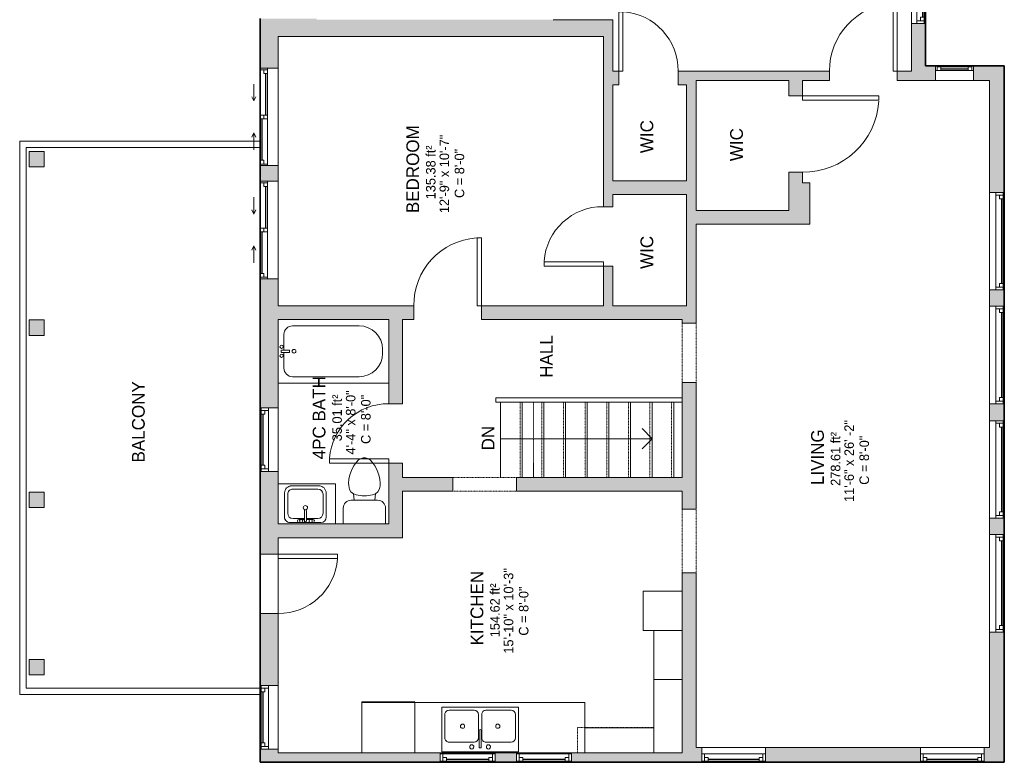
# Model space of a CAD drawing. Header units: inches. Extents: x -270 to 200, y -382 to 493.
# Tile 1 of 3: x -270 to 195, y -382 to -31. Entities that reach past the tile are written whole.
import ezdxf

# ---------------------------------------------------------------- set-up
doc = ezdxf.new("R2010")
doc.units = ezdxf.units.IN
doc.header["$MEASUREMENT"] = 0
doc.linetypes.add('Dash', pattern=[0.23622, 0.11811, -0.11811])
doc.linetypes.add('Overhead', pattern=[0.15625, 0.09375, -0.0625])
for name, color, linetype, lineweight in [('A-AREA', 32, 'Continuous', 9), ('A-AREA-IDEN', 2, 'Continuous', 9), ('A-COLS', 52, 'Continuous', 9), ('A-DETL', 90, 'Continuous', 9), ('A-DETL-GENF', 92, 'Overhead', 9), ('A-DETL-MEDM', 90, 'Continuous', 9), ('A-DOOR', 31, 'Continuous', 9), ('A-EXTEERIOR SPACES', 90, 'Continuous', 9), ('A-FLOR', 192, 'Continuous', 9), ('A-FLOR-HRAL', 11, 'Continuous', 9), ('A-GENM', 13, 'Continuous', 9), ('A-GLAZ', 151, 'Continuous', 9), ('A-OBJECTS', 90, 'Continuous', 9), ('A-WALL', 90, 'Continuous', 9), ('A-WALL-PATT', 111, 'Continuous', 9), ('P-SANR-FIXT', 6, 'Continuous', 9), ('Q-CASE', 31, 'Continuous', 9), ('S-STRS', 90, 'Continuous', 9), ('S-STRS-ANNO', 90, 'Continuous', 9), ('S-STRS-IDEN', 31, 'Continuous', 9)]:
    doc.layers.add(name, color=color, linetype=linetype, lineweight=lineweight)
doc.styles.add('Inter', font='txt', dxfattribs={"height": 6})
doc.styles.add('Inter_1', font='txt', dxfattribs={"height": 4.5})
doc.styles.add('Inter_B', font='txt', dxfattribs={"height": 6})

# ---------------------------------------------------------------- blocks, each defined once
blk = doc.blocks.new('Planitar - Single Door_Flush Panel - 2_-4_ x 6_-3_-4190750-Unit 3236')
at = {"layer": 'A-DOOR', "lineweight": 18}
for p, q in [((11.99, -4.25), (11.99, -32.25)), ((14, -4.25), (11.99, -4.25)), ((14, -4.25), (14, -32.25)), ((14, -32.25), (11.99, -32.25))]:
    blk.add_line(p, q, dxfattribs=at)
at = {"layer": 'A-DOOR'}
blk.add_arc((13.77, -4.55), 27.77, 179.3809, 265.8646, dxfattribs=at)
blk = doc.blocks.new('Planitar - Opening - 2_-6_ x 6_-8_-4190838-Unit 3236')
at = {"layer": 'A-DETL-GENF'}
for p, q in [((14.68, 3.25), (-15.32, 3.25)), ((-15.32, -3.25), (14.68, -3.25))]:
    blk.add_line(p, q, dxfattribs=at)
at = {"layer": 'A-DETL-MEDM'}
for p, q in [((-15.32, 3.25), (-15.32, -3.25)), ((14.68, -3.25), (14.68, 3.25))]:
    blk.add_line(p, q, dxfattribs=at)
blk = doc.blocks.new('Planitar - Single Door_Flush Panel - 2_-4_ x 6_-8_-4191041-Unit 3236')
at = {"layer": 'A-DOOR', "lineweight": 18}
for p, q in [((11.99, -3.25), (11.99, -31.25)), ((14, -3.25), (11.99, -3.25)), ((14, -3.25), (14, -31.25)), ((14, -31.25), (11.99, -31.25))]:
    blk.add_line(p, q, dxfattribs=at)
at = {"layer": 'A-DOOR'}
blk.add_arc((13.77, -3.55), 27.77, 179.3809, 265.8646, dxfattribs=at)
blk = doc.blocks.new('Planitar - Single Door_Flush Panel - 2_-8_ x 6_-8_-4191101-Unit 3236')
at = {"layer": 'A-DOOR', "lineweight": 18}
for p, q in [((13.99, 3.25), (13.99, 35.25)), ((16, 35.25), (13.99, 35.25)), ((16, 3.25), (16, 35.25)), ((16, 3.25), (13.99, 3.25))]:
    blk.add_line(p, q, dxfattribs=at)
at = {"layer": 'A-DOOR'}
blk.add_arc((15.77, 3.55), 31.77, 93.8608, 180.5412, dxfattribs=at)
blk = doc.blocks.new('Planitar - Single Door_Flush Panel - 2_-4_ x 6_-8_-4187220-Unit 3236')
at = {"layer": 'A-DOOR', "lineweight": 18}
for p, q in [((11.99, -2.25), (11.99, -30.25)), ((14, -2.25), (11.99, -2.25)), ((14, -2.25), (14, -30.25)), ((14, -30.25), (11.99, -30.25))]:
    blk.add_line(p, q, dxfattribs=at)
at = {"layer": 'A-DOOR'}
blk.add_arc((13.77, -2.55), 27.77, 179.3809, 265.8646, dxfattribs=at)
blk = doc.blocks.new('Planitar - Opening - 2_-4_ x 6_-8_-4191265-Unit 3236')
at = {"layer": 'A-DETL-GENF'}
for p, q in [((13.68, 3.25), (-14.32, 3.25)), ((-14.32, -3.25), (13.68, -3.25))]:
    blk.add_line(p, q, dxfattribs=at)
at = {"layer": 'A-DETL-MEDM'}
for p, q in [((-14.32, 3.25), (-14.32, -3.25)), ((13.68, -3.25), (13.68, 3.25))]:
    blk.add_line(p, q, dxfattribs=at)
blk = doc.blocks.new('Planitar - Single Door_Flush Panel - 3_-0_ x 6_-8_-4326337-Unit 3236')
at = {"layer": 'A-DOOR', "lineweight": 18}
for p, q in [((15.99, -3.25), (15.99, -39.25)), ((18, -3.25), (15.99, -3.25)), ((18, -3.25), (18, -39.25)), ((18, -39.25), (15.99, -39.25))]:
    blk.add_line(p, q, dxfattribs=at)
at = {"layer": 'A-DOOR'}
blk.add_arc((17.77, -3.55), 35.77, 179.5194, 266.3656, dxfattribs=at)
blk = doc.blocks.new('Planitar - Single Door_Flush Panel - 2_-8_ x 6_-8_-4191438-Unit 3236')
at = {"layer": 'A-DOOR', "lineweight": 18}
for p, q in [((13.99, 2.25), (13.99, 34.25)), ((16, 34.25), (13.99, 34.25)), ((16, 2.25), (16, 34.25)), ((16, 2.25), (13.99, 2.25))]:
    blk.add_line(p, q, dxfattribs=at)
at = {"layer": 'A-DOOR'}
blk.add_arc((15.77, 2.55), 31.77, 93.8608, 180.5412, dxfattribs=at)
blk = doc.blocks.new('Planitar-Double-Hung-Single - 2_6_ x 4_5_-4192031-Unit 3236')
at = {"layer": 'A-GLAZ', "lineweight": 18}
for p, q in [((-15, 3.5), (-15, -3.5)), ((-15, 3), (-12, 3)), ((-13.75, 3), (-13.75, -0.5)), ((-13.75, 1.25), (-12, 1.25)), ((-12, 3), (-12, 1.25)), ((-1.1875, 3), (1.1875, 3)), ((12, 3), (15, 3)), ((12, 3), (12, 1.25)), ((13.75, 1.25), (12, 1.25)), ((13.75, 3), (13.75, -0.5)), ((15, -3.5), (15, 3.5)), ((-15, -0.5), (-13.75, -0.5)), ((13.75, -0.5), (15, -0.5))]:
    blk.add_line(p, q, dxfattribs=at)
at = {"layer": 'A-GLAZ'}
for p, q in [((15, 3.5), (-15, 3.5)), ((-12, 3), (-1.1875, 3)), ((1.1875, 3), (12, 3)), ((-15, -3.5), (15, -3.5)), ((13.75, -0.5), (-13.75, -0.5))]:
    blk.add_line(p, q, dxfattribs=at)
at = {"layer": 'A-GLAZ', "lineweight": 25}
blk.add_line((-12, 2.125), (12, 2.125), dxfattribs=at)
blk = doc.blocks.new('Planitar-Double-Hung-Single - 3_ 10_ x 4_ 6_-4192170-Unit 3236')
at = {"layer": 'A-GLAZ', "lineweight": 18}
for p, q in [((-23, 3.5), (-23, -3.5)), ((-23, 3), (-20, 3)), ((-21.75, 3), (-21.75, -0.5)), ((-21.75, 1.25), (-20, 1.25)), ((-20, 3), (-20, 1.25)), ((-1.1875, 3), (1.1875, 3)), ((20, 3), (23, 3)), ((20, 3), (20, 1.25)), ((21.75, 1.25), (20, 1.25)), ((21.75, 3), (21.75, -0.5)), ((23, -3.5), (23, 3.5)), ((-23, -0.5), (-21.75, -0.5)), ((21.75, -0.5), (23, -0.5))]:
    blk.add_line(p, q, dxfattribs=at)
at = {"layer": 'A-GLAZ'}
for p, q in [((23, 3.5), (-23, 3.5)), ((-20, 3), (-1.1875, 3)), ((1.1875, 3), (20, 3)), ((-23, -3.5), (23, -3.5)), ((21.75, -0.5), (-21.75, -0.5))]:
    blk.add_line(p, q, dxfattribs=at)
at = {"layer": 'A-GLAZ', "lineweight": 25}
blk.add_line((-20, 2.125), (20, 2.125), dxfattribs=at)
blk = doc.blocks.new('Planitar-Fixed - 1_6_ x 4_7_-4192429-Unit 3236')
at = {"layer": 'A-GLAZ', "lineweight": 18}
for p, q in [((-9, 4.01), (-8.25, 4.01)), ((-8.25, 4.01), (-9, 4.01)), ((-8.25, 4.01), (-8.25, 1.78)), ((-8.25, 1.78), (-8.25, 4.01)), ((-8.25, 3.51), (-6.52, 3.51)), ((-6.52, 3.51), (-8.25, 3.51)), ((-8.25, 3.51), (-8.25, 1.78)), ((-8.25, 1.78), (-6.52, 1.78)), ((-6.52, 3.51), (-6.52, 1.78)), ((-6.52, 1.78), (-6.52, 3.51)), ((6.52, 3.51), (6.52, 1.78)), ((8.25, 3.51), (6.52, 3.51)), ((8.25, 3.51), (6.52, 3.51)), ((6.52, 3.51), (6.52, 1.78)), ((6.52, 1.78), (8.25, 1.78)), ((8.25, 4.01), (8.25, 1.78)), ((8.96, 4.01), (8.25, 4.01)), ((9, 4.01), (8.25, 4.01)), ((8.25, 4.01), (8.25, 1.78)), ((8.25, 1.78), (8.25, 3.51)), ((-9, -2.99), (-7.74, -2.99)), ((9, -2.99), (7.74, -2.99))]:
    blk.add_line(p, q, dxfattribs=at)
at = {"layer": 'A-GLAZ'}
for p, q in [((9, 1.78), (-9, 1.78)), ((-9, 1.78), (-9, -2.99)), ((-8.25, 4.01), (8.25, 4.01)), ((-6.52, 3.51), (6.52, 3.51)), ((9, -2.99), (9, 1.78)), ((-9, -2.99), (9, -2.99))]:
    blk.add_line(p, q, dxfattribs=at)
at = {"layer": 'A-GLAZ', "lineweight": 25}
blk.add_line((-6.52, 2.65), (6.52, 2.65), dxfattribs=at)
blk = doc.blocks.new('Planitar-Double-Hung-Single - 2_10_ x 3_10_-4192649-Unit 3236')
at = {"layer": 'A-GLAZ', "lineweight": 18}
for p, q in [((-17, 3.25), (-17, -3.25)), ((-17, 2.75), (-14, 2.75)), ((-15.75, 2.75), (-15.75, -0.75)), ((-15.75, 1), (-14, 1)), ((-14, 2.75), (-14, 1)), ((-1.1875, 2.75), (1.1875, 2.75)), ((14, 2.75), (17, 2.75)), ((14, 2.75), (14, 1)), ((15.75, 1), (14, 1)), ((15.75, 2.75), (15.75, -0.75)), ((17, -3.25), (17, 3.25)), ((-17, -0.75), (-15.75, -0.75)), ((15.75, -0.75), (17, -0.75))]:
    blk.add_line(p, q, dxfattribs=at)
at = {"layer": 'A-GLAZ'}
for p, q in [((17, 3.25), (-17, 3.25)), ((-14, 2.75), (-1.1875, 2.75)), ((1.1875, 2.75), (14, 2.75)), ((-17, -3.25), (17, -3.25)), ((15.75, -0.75), (-15.75, -0.75))]:
    blk.add_line(p, q, dxfattribs=at)
at = {"layer": 'A-GLAZ', "lineweight": 25}
blk.add_line((-14, 1.875), (14, 1.875), dxfattribs=at)
blk = doc.blocks.new('Plan-Double-Sliding - Default 1-4193415-Unit 3236')
at = {"layer": 'A-GLAZ', "lineweight": 18}
for p, q in [((-23, 0.34375), (-23, -8.15625)), ((-23, 0.34375), (-20.5, 0.34375)), ((-22.25, 0.34375), (-22.25, -3.15625)), ((-20.5, 0.34375), (-20.5, -1.40625)), ((-0.875, -3.15625), (-0.875, 0.34375)), ((-0.875, 0.34375), (0.875, 0.34375)), ((0.875, 0.34375), (0.875, -3.15625)), ((22.25, 0.34375), (23, 0.34375)), ((22.25, 0.34375), (22.25, -3.15625)), ((23, -8.15625), (23, 0.34375)), ((-23, -3.15625), (-22.25, -3.15625)), ((-20.5, -1.40625), (-22.25, -1.40625)), ((0.875, -1.40625), (-0.875, -1.40625)), ((-0.875, -3.15625), (0.875, -3.15625)), ((20.5, -1.40625), (20.5, -3.15625)), ((22.25, -1.40625), (20.5, -1.40625)), ((20.5, -3.15625), (23, -3.15625))]:
    blk.add_line(p, q, dxfattribs=at)
at = {"layer": 'A-GLAZ'}
for p, q in [((23, 0.34375), (-23, 0.34375)), ((-20.5, 0.34375), (-0.875, 0.34375)), ((-7.5, 3.34375), (-15.5, 3.34375)), ((-7.5, 3.34375), (-9.5, 4.34375)), ((-7.5, 3.34375), (-9.5, 2.34375)), ((0.875, 0.34375), (22.25, 0.34375)), ((7.5, 3.34375), (9.5, 4.34375)), ((7.5, 3.34375), (9.5, 2.34375)), ((7.5, 3.34375), (15.5, 3.34375)), ((-22.25, -3.15625), (-0.875, -3.15625)), ((0.875, -3.15625), (20.5, -3.15625)), ((-23, -8.15625), (23, -8.15625))]:
    blk.add_line(p, q, dxfattribs=at)
at = {"layer": 'A-GLAZ', "lineweight": 25}
for p, q in [((-20.5, -0.53125), (-0.875, -0.53125)), ((0.875, -2.28125), (20.5, -2.28125))]:
    blk.add_line(p, q, dxfattribs=at)
blk = doc.blocks.new('Planitar-Double-Hung-Single - 2_6_ x 2_9_-4193250-Unit 3236')
at = {"layer": 'A-GLAZ', "lineweight": 18}
for p, q in [((-15, 4.25), (-15, -4.25)), ((-15, 3.75), (-12, 3.75)), ((-15, 0.25), (-13.75, 0.25)), ((-13.75, 3.75), (-13.75, 0.25)), ((-13.75, 2), (-12, 2)), ((-12, 3.75), (-12, 2)), ((-1.1875, 3.75), (1.1875, 3.75)), ((12, 3.75), (15, 3.75)), ((12, 3.75), (12, 2)), ((13.75, 2), (12, 2)), ((13.75, 3.75), (13.75, 0.25)), ((13.75, 0.25), (15, 0.25)), ((15, -4.25), (15, 4.25))]:
    blk.add_line(p, q, dxfattribs=at)
at = {"layer": 'A-GLAZ'}
for p, q in [((15, 4.25), (-15, 4.25)), ((13.75, 0.25), (-13.75, 0.25)), ((-12, 3.75), (-1.1875, 3.75)), ((1.1875, 3.75), (12, 3.75)), ((-15, -4.25), (15, -4.25))]:
    blk.add_line(p, q, dxfattribs=at)
at = {"layer": 'A-GLAZ', "lineweight": 25}
blk.add_line((-12, 2.875), (12, 2.875), dxfattribs=at)
blk = doc.blocks.new('Planitar-Double-Hung-Single - 2_6_ x 3_-4315427-Unit 3236')
at = {"layer": 'A-GLAZ', "lineweight": 18}
for p, q in [((-13, 2.25), (-13, -2.25)), ((-13, 1.75), (-10, 1.75)), ((-11.75, 1.75), (-11.75, -1.75)), ((-11.75, 0), (-10, 0)), ((-10, 1.75), (-10, 0)), ((-1.1875, 1.75), (1.1875, 1.75)), ((10, 1.75), (13, 1.75)), ((10, 1.75), (10, 0)), ((11.75, 0), (10, 0)), ((11.75, 1.75), (11.75, -1.75)), ((13, -2.25), (13, 2.25)), ((-13, -1.75), (-11.75, -1.75)), ((11.75, -1.75), (13, -1.75))]:
    blk.add_line(p, q, dxfattribs=at)
at = {"layer": 'A-GLAZ'}
for p, q in [((13, 2.25), (-13, 2.25)), ((-10, 1.75), (-1.1875, 1.75)), ((1.1875, 1.75), (10, 1.75)), ((-13, -2.25), (13, -2.25)), ((11.75, -1.75), (-11.75, -1.75))]:
    blk.add_line(p, q, dxfattribs=at)
at = {"layer": 'A-GLAZ', "lineweight": 25}
blk.add_line((-10, 0.875), (10, 0.875), dxfattribs=at)
blk = doc.blocks.new('Bath-Bathtub - Default 1-4315641-Unit 3236')
at = {"layer": 'P-SANR-FIXT'}
for p, q in [((-36.72, -6.25), (-5.19, -6.25)), ((-40.72, -17.66), (-40.72, -10.25)), ((-42, -18.84), (-42, -17.66)), ((-42, -17.66), (-38.06, -17.66)), ((-38.06, -17.66), (-42, -17.66)), ((-42, -17.66), (-42, -18.84)), ((-38.06, -17.66), (-38.06, -18.84)), ((-38.06, -18.84), (-38.06, -17.66)), ((5.81, -17.25), (5.81, -19.25)), ((-38.06, -18.84), (-42, -18.84)), ((-42, -18.84), (-38.06, -18.84)), ((-40.72, -26.25), (-40.72, -18.84)), ((-5.19, -30.25), (-36.72, -30.25)), ((8.8, -33.25), (-43.45, -33.25))]:
    blk.add_line(p, q, dxfattribs=at)
for centre, radius, start, end in [((-36.72, -10.25), 4, 90, 180), ((-5.19, -17.25), 11, 360, 90), ((-41.81, -16.14), 0.787, 0, 180), ((-41.81, -16.14), 0.787, 0, 180), ((-41.81, -16.14), 0.787, 180, 0), ((-41.81, -16.14), 0.787, 180, 0), ((-35.97, -18.25), 0.875, 90, 270), ((-35.97, -18.25), 0.875, 270, 90), ((-41.81, -20.36), 0.787, 0, 180), ((-41.81, -20.36), 0.787, 0, 180), ((-41.81, -20.36), 0.787, 180, 0), ((-41.81, -20.36), 0.787, 180, 0), ((-5.19, -19.25), 11, 270, 0), ((-36.72, -26.25), 4, 180, 270)]:
    blk.add_arc(centre, radius, start, end, dxfattribs=at)
blk = doc.blocks.new('Toilet - Default 1-V3-Unit 3236')
at = {"layer": 'P-SANR-FIXT'}
for p, q in [((-9.98, 11.75), (-9.98, 19.21)), ((9.98, 19.21), (9.98, 11.75)), ((-5.21, 5), (-6.4, 4)), ((6.25, 8.02), (-6.25, 8.02)), ((-4.86, 8.02), (-5.21, 5)), ((-3.84, 5.5), (-5.21, 5)), ((-1, 6), (-3.84, 5.5)), ((1, 6), (-1, 6)), ((3.84, 5.5), (1, 6)), ((5.21, 5), (3.84, 5.5)), ((4.86, 8.02), (5.21, 5)), ((6.4, 4), (5.21, 5)), ((-7.41, 1), (-7.5, 0)), ((-7.5, 0), (-7.33, -1.99)), ((-7.24, 2), (-7.41, 1)), ((-6.97, 3), (-7.24, 2)), ((-6.4, 4), (-6.97, 3)), ((6.97, 3), (6.4, 4)), ((7.24, 2), (6.97, 3)), ((7.41, 1), (7.24, 2)), ((7.33, -1.99), (7.5, 0)), ((7.5, 0), (7.41, 1)), ((-7.33, -1.99), (-6.79, -4)), ((-6.79, -4), (-6.06, -6)), ((6.06, -6), (6.79, -4)), ((6.79, -4), (7.33, -1.99)), ((-6.06, -6), (-5.13, -8)), ((-5.13, -8), (-3.74, -10)), ((3.74, -10), (5.13, -8)), ((5.13, -8), (6.06, -6)), ((-3.74, -10), (-2.74, -11)), ((-2.74, -11), (-1.87, -11.5)), ((-1.87, -11.5), (-0.5, -12)), ((-0.5, -12), (0.5, -12)), ((0.5, -12), (1.87, -11.5)), ((1.87, -11.5), (2.74, -11)), ((2.74, -11), (3.74, -10))]:
    blk.add_line(p, q, dxfattribs=at)
for centre, start, end in [((-6.25, 11.75), 180, 270), ((6.25, 11.75), 270, 360)]:
    blk.add_arc(centre, 3.73, start, end, dxfattribs=at)
blk = doc.blocks.new('Bath-Basin DO NOT USE - 500 x 440mm-2615461-Unit 3236')
at = {"layer": 'P-SANR-FIXT'}
for p, q in [((7.96, 7.09), (-6.72, 7.09)), ((7.96, 7.09), (-6.72, 7.09)), ((0.12, 5.22), (-5.22, 5.22)), ((3.62, 7.09), (-2.88, 7.09)), ((-2.88, 5.59), (0.12, 5.59)), ((0.12, 6.33), (0.12, 1.59)), ((1.12, 6.33), (1.12, 1.59)), ((1.12, 5.59), (3.62, 5.59)), ((6.46, 5.22), (1.12, 5.22)), ((-9.22, 4.59), (-9.22, -6.73)), ((-9.22, 4.59), (-9.22, -6.73)), ((-7.72, 2.72), (-7.72, -6.23)), ((8.96, -6.23), (8.96, 2.72)), ((10.46, -6.91), (10.46, 4.59)), ((10.46, -6.91), (10.46, 4.59)), ((-5.22, -8.73), (6.46, -8.73)), ((-5.72, -10.23), (7.14, -10.23)), ((-5.72, -10.23), (7.14, -10.23))]:
    blk.add_line(p, q, dxfattribs=at)
for centre, radius, start, end in [((-6.72, 4.59), 2.5, 90, 180), ((-6.72, 4.59), 2.5, 90, 180), ((-5.22, 2.72), 2.5, 90, 180), ((-2.88, 6.34), 0.75, 90, 270), ((-1.88, 6.34), 0.75, 360, 180), ((-1.88, 6.34), 0.75, 180, 0), ((0.62, 6.33), 0.5, 360, 180), ((2.62, 6.34), 0.75, 360, 180), ((2.62, 6.34), 0.75, 180, 360), ((3.62, 6.34), 0.75, 270, 90), ((6.46, 2.72), 2.5, 0, 90), ((7.96, 4.59), 2.5, 0, 90), ((7.96, 4.59), 2.5, 360, 90), ((0.62, 0.13), 1, 360, 180), ((0.62, 0.13), 1, 180, 0), ((0.62, 1.59), 0.5, 180, 0), ((-5.72, -6.73), 3.5, 180, 270), ((-5.72, -6.73), 3.5, 180, 270), ((-5.22, -6.23), 2.5, 180, 270), ((6.46, -6.23), 2.5, 270, 0), ((7.14, -6.91), 3.32, 270, 360), ((7.14, -6.91), 3.32, 270, 0)]:
    blk.add_arc(centre, radius, start, end, dxfattribs=at)
blk = doc.blocks.new('Countertop- Rectangle shape base - Default 1-4209872-Unit 3236')
at = {"layer": 'A-GENM'}
for p, q in [((43.5, 24.5), (16.5, 24.5)), ((43.5, 5.5), (43.5, 24.5))]:
    blk.add_line(p, q, dxfattribs=at)
blk = doc.blocks.new('Tall Cabinet-Double Door_4_ - Default 1-4211555-Unit 3236')
at = {"layer": 'Q-CASE'}
for p, q in [((9.99, 0), (-8.51, 0)), ((-8.51, 0), (-8.51, -18.5)), ((9.99, -18.5), (9.99, 0)), ((-8.51, -18.5), (9.99, -18.5))]:
    blk.add_line(p, q, dxfattribs=at)
blk = doc.blocks.new('Tall Cabinet-Double Door_4_ - Default 1-4211889-Unit 3236')
at = {"layer": 'Q-CASE'}
for p, q in [((12.36, 0), (-10.88, 0)), ((-10.88, 0), (-10.88, -13.5)), ((12.36, -13.5), (12.36, 0)), ((-10.88, -13.5), (12.36, -13.5))]:
    blk.add_line(p, q, dxfattribs=at)
blk = doc.blocks.new('Tall Cabinet-Double Door_4_ - Default 1-4326702-Unit 3236')
at = {"layer": 'Q-CASE'}
for p, q in [((18, 0), (-16.52, 0)), ((-16.52, 0), (-16.52, -13.5)), ((18, -13.5), (18, 0)), ((-16.52, -13.5), (18, -13.5))]:
    blk.add_line(p, q, dxfattribs=at)
blk = doc.blocks.new('Countertop- Rectangle shape base - Default 1-4326624-Unit 3236')
at = {"layer": 'A-GENM'}
for p, q in [((46.25, 20.875), (13.75, 20.875)), ((13.75, 20.875), (13.75, 9.125))]:
    blk.add_line(p, q, dxfattribs=at)
blk = doc.blocks.new('Upper Cabinet-Single Door-Wall - 24_-4326755-Unit 3236')
at = {"layer": 'Q-CASE', "linetype": 'Overhead'}
for p, q in [((-25.83, 2.25), (-25.83, 14.25)), ((-25.83, 14.25), (10.17, 14.25)), ((10.17, 14.25), (10.17, 2.25)), ((10.17, 2.25), (-25.83, 2.25))]:
    blk.add_line(p, q, dxfattribs=at)
blk = doc.blocks.new('Countertop- Rectangle shape base - Default 1-4212726-Unit 3236')
at = {"layer": 'A-GENM'}
for p, q in [((70.125, 26.875), (-10.125, 26.875)), ((70.125, 3.125), (70.125, 26.875))]:
    blk.add_line(p, q, dxfattribs=at)
blk = doc.blocks.new('Tall Cabinet-Single Door_2_ - 24_-4212979-Unit 3236')
at = {"layer": 'Q-CASE'}
for p, q in [((13.24, 0), (-11.76, 0)), ((-11.76, 0), (-11.76, -24)), ((13.24, -24), (13.24, 0)), ((-11.76, -24), (13.24, -24))]:
    blk.add_line(p, q, dxfattribs=at)
blk = doc.blocks.new('Kitchen-Sink Double - Default 1-4213354-Unit 3236')
at = {"layer": 'P-SANR-FIXT'}
for p, q in [((-19.69, 0), (-19.69, -21.06)), ((-19.69, 0), (16.61, 0)), ((16.61, 0), (16.61, -21.06)), ((-19.69, -21.06), (16.61, -21.06))]:
    blk.add_line(p, q, dxfattribs=at)
blk = doc.blocks.new('2D Kitchen-Double Sink - Default 1-4213356-Unit 3236')
at = {"layer": 'P-SANR-FIXT'}
for p, q in [((18.76, 10.62), (-17.53, 10.62)), ((-17.53, 10.62), (-17.53, -10.44)), ((18.76, -10.44), (18.76, 10.62)), ((-2.13, 6.12), (-14.03, 6.12)), ((0.12, 8.37), (0.12, 0.59)), ((1.12, 8.37), (1.12, 0.59)), ((15.26, 6.12), (3.37, 6.12)), ((-16.03, 4.12), (-16.03, -6.94)), ((-0.13, 4.12), (-0.13, -6.94)), ((1.37, 4.12), (1.37, -6.94)), ((17.26, -6.94), (17.26, 4.12)), ((-14.03, -8.94), (-2.13, -8.94)), ((3.37, -8.94), (15.26, -8.94)), ((-17.53, -10.44), (18.76, -10.44))]:
    blk.add_line(p, q, dxfattribs=at)
for centre, radius, start, end in [((-3.32, 8.37), 1, 360, 180), ((4.55, 8.37), 1, 360, 180), ((-14.03, 4.12), 2, 90, 180), ((-3.32, 8.37), 1, 180, 0), ((-2.13, 4.12), 2, 360, 90), ((0.62, 8.37), 0.5, 360, 180), ((3.37, 4.12), 2, 90, 180), ((4.55, 8.37), 1, 180, 360), ((15.26, 4.12), 2, 360, 90), ((0.62, 0.59), 0.5, 180, 0), ((-7.71, -1.41), 1, 0, 180), ((-7.71, -1.41), 1, 180, 360), ((8.94, -1.41), 1, 0, 180), ((8.94, -1.41), 1, 180, 360), ((-14.03, -6.94), 2, 180, 270), ((-2.13, -6.94), 2, 270, 0), ((3.37, -6.94), 2, 180, 270), ((15.26, -6.94), 2, 270, 0)]:
    blk.add_arc(centre, radius, start, end, dxfattribs=at)
blk = doc.blocks.new('Top Rail Type - Top Rail_Internal_-4236898-Unit 3236')
at = {"layer": 'A-FLOR-HRAL'}
for p, q in [((-45.48, -211.76), (-45.48, -209.79)), ((-45.48, -209.79), (42.52, -209.79)), ((42.52, -211.76), (-45.48, -211.76))]:
    blk.add_line(p, q, dxfattribs=at)
blk = doc.blocks.new('Top Rail Type - Top Rail_Internal_-V5-Unit 3236')
at = {"layer": 'A-FLOR-HRAL'}
for p, q in [((-45.48, -211.76), (-45.48, -209.79)), ((42.52, -209.79), (-45.48, -209.79)), ((42.52, -211.76), (-45.48, -211.76))]:
    blk.add_line(p, q, dxfattribs=at)

msp = doc.modelspace()

# ---------------------------------------------------------------- hatches: boundary and pattern name
at = {"layer": 'A-COLS'}
for points in [[(-265.73, -100.78), (-258.64, -100.78), (-258.64, -93.48), (-265.73, -93.48)], [(-265.73, -180.28), (-258.64, -180.28), (-258.64, -172.98), (-265.73, -172.98)], [(-258.64, -261.53), (-258.64, -254.23), (-265.73, -254.23), (-265.73, -261.53)], [(-265.73, -340.53), (-258.64, -340.53), (-258.64, -333.23), (-265.73, -333.23)]]:
    msp.add_hatch(color=8, dxfattribs=at).paths.add_polyline_path(points, flags=0)
at = {"layer": 'A-WALL-PATT'}
h = msp.add_hatch(color=9, dxfattribs=at)
h.paths.add_polyline_path([(157.27, -60.03), (157.27, -33.03), (150.77, -33.03), (150.77, -60.03)], flags=0)
h.paths.add_polyline_path([(157.27, 0.97), (157.27, 35.72), (150.77, 35.72), (150.77, 0.97)], flags=0)
h.paths.add_polyline_path([(157.27, 69.72), (157.27, 88.22), (150.77, 88.22), (150.77, 69.72)], flags=0)
for points in [[(-129.98, -39.28), (-129.98, -30.78), (-156.73, -30.78), (-156.73, -39.28), (-148.23, -39.28)], [(-49.08, -39.28), (5.27, -39.28), (5.27, -31.28), (-129.98, -31.28), (-129.98, -39.28), (-84.88, -39.28)], [(49.02, -107.28), (49.02, -55.53), (44.52, -55.53), (44.52, -107.28)], [(44.52, -113.78), (49.02, -113.78), (49.02, -107.28), (9.77, -107.28), (9.77, -113.78)], [(102.77, -127.78), (102.77, -108.28), (92.77, -108.28), (92.77, -127.78)], [(44.52, -166.28), (49.02, -166.28), (49.02, -113.78), (44.52, -113.78)], [(49.02, -127.78), (92.77, -127.78), (92.77, -121.28), (49.02, -121.28)], [(-148.23, -172.78), (-95.98, -172.78), (-95.98, -166.28), (-148.23, -166.28)], [(-89.48, -275.78), (-89.48, -269.28), (-148.23, -269.28), (-148.23, -275.78), (-120.68, -275.78)]]:
    msp.add_hatch(color=9, dxfattribs=at).paths.add_polyline_path(points, flags=0)
h = msp.add_hatch(color=9, dxfattribs=at)
h.paths.add_polyline_path([(9.77, -166.28), (9.77, -147.53), (5.27, -147.53), (5.27, -166.28)], flags=0)
h.paths.add_polyline_path([(9.77, -119.53), (9.77, -31.28), (5.27, -31.28), (5.27, -119.53)], flags=0)
h = msp.add_hatch(color=9, dxfattribs=at)
h.paths.add_polyline_path([(-148.23, -377.28), (-148.23, -375.53), (-156.73, -375.53), (-156.73, -377.28), (-156.48, -377.28)], flags=0)
h.paths.add_polyline_path([(-148.23, -345.53), (-148.23, -311.53), (-156.73, -311.53), (-156.73, -345.53), (-156.48, -345.53)], flags=0)
h.paths.add_polyline_path([(-148.23, -283.53), (-148.23, -244.53), (-156.73, -244.53), (-156.73, -283.53), (-156.48, -283.53)], flags=0)
h.paths.add_polyline_path([(-156.73, -214.53), (-148.23, -214.53), (-148.23, -153.53), (-156.73, -153.53)], flags=0)
h.paths.add_polyline_path([(-148.23, -107.53), (-148.23, -100.15), (-156.73, -100.15), (-156.73, -107.53), (-156.48, -107.53)], flags=0)
h.paths.add_polyline_path([(-148.23, -54.15), (-148.23, -39.28), (-156.73, -39.28), (-156.73, -54.15), (-156.48, -54.15)], flags=0)
h = msp.add_hatch(color=9, dxfattribs=at)
h.paths.add_polyline_path([(12.52, -62.03), (12.52, -55.53), (9.77, -55.53), (9.77, -62.03)], flags=0)
h.paths.add_polyline_path([(40.52, -62.03), (44.52, -62.03), (44.52, -55.53), (40.52, -55.53)], flags=0)
h = msp.add_hatch(color=9, dxfattribs=at)
h.paths.add_polyline_path([(92.77, -60.03), (112.02, -60.03), (112.02, -55.53), (49.02, -55.53), (49.02, -60.03)], flags=0)
h.paths.add_polyline_path([(144.02, -60.03), (150.77, -60.03), (150.77, -55.53), (144.02, -55.53)], flags=0)
h = msp.add_hatch(color=9, dxfattribs=at)
h.paths.add_polyline_path([(162.02, -60.03), (162.02, -53.03), (157.27, -53.03), (157.27, -60.03)], flags=0)
h.paths.add_polyline_path([(180.02, -60.03), (194.52, -60.03), (194.52, -53.03), (180.02, -53.03), (180.02, -55.26)], flags=0)
h = msp.add_hatch(color=9, dxfattribs=at)
h.paths.add_polyline_path([(92.77, -108.28), (99.27, -108.28), (99.27, -103.28), (92.77, -103.28)], flags=0)
h.paths.add_polyline_path([(99.27, -67.28), (99.27, -60.03), (92.77, -60.03), (92.77, -67.28)], flags=0)
h = msp.add_hatch(color=9, dxfattribs=at)
h.paths.add_polyline_path([(194.52, -381.78), (194.52, -320.28), (187.52, -320.28), (187.52, -381.78)], flags=0)
h.paths.add_polyline_path([(194.52, -274.28), (194.52, -266.53), (187.52, -266.53), (187.52, -274.28)], flags=0)
h.paths.add_polyline_path([(194.52, -220.53), (194.52, -212.53), (187.52, -212.53), (187.52, -220.53)], flags=0)
h.paths.add_polyline_path([(194.52, -166.53), (194.52, -158.78), (187.52, -158.78), (187.52, -166.53)], flags=0)
h.paths.add_polyline_path([(194.52, -112.78), (194.52, -60.03), (187.52, -60.03), (187.52, -112.78)], flags=0)
h = msp.add_hatch(color=9, dxfattribs=at)
h.paths.add_polyline_path([(-89.48, -269.28), (-89.48, -240.53), (-95.98, -240.53), (-95.98, -269.28)], flags=0)
h.paths.add_polyline_path([(-95.98, -212.53), (-89.48, -212.53), (-89.48, -166.28), (-95.98, -166.28), (-95.98, -172.78)], flags=0)
h = msp.add_hatch(color=9, dxfattribs=at)
h.paths.add_polyline_path([(-84.23, -172.78), (-84.23, -166.28), (-89.48, -166.28), (-89.48, -172.78), (-84.88, -172.78)], flags=0)
h.paths.add_polyline_path([(42.52, -172.78), (42.52, -166.28), (-52.23, -166.28), (-52.23, -172.78), (-13.28, -172.78)], flags=0)
h = msp.add_hatch(color=9, dxfattribs=at)
h.paths.add_polyline_path([(45.77, -377.28), (45.77, -374.78), (49.02, -374.78), (49.02, -292.28), (42.52, -292.28), (42.52, -377.28)], flags=0)
h.paths.add_polyline_path([(49.02, -262.28), (49.02, -202.53), (42.52, -202.53), (42.52, -262.28)], flags=0)
h.paths.add_polyline_path([(49.02, -174.53), (49.02, -166.28), (42.52, -166.28), (42.52, -174.53)], flags=0)
h = msp.add_hatch(color=9, dxfattribs=at)
h.paths.add_polyline_path([(-89.48, -253.78), (-65.73, -253.78), (-65.73, -247.28), (-89.48, -247.28), (-89.48, -251.57)], flags=0)
h.paths.add_polyline_path([(-35.73, -253.78), (42.52, -253.78), (42.52, -247.28), (-35.73, -247.28)], flags=0)
h = msp.add_hatch(color=9, dxfattribs=at)
h.paths.add_polyline_path([(155.02, -381.78), (155.02, -374.78), (81.77, -374.78), (81.77, -381.78), (129.91, -381.78)], flags=0)
h.paths.add_polyline_path([(187.52, -381.78), (187.52, -374.78), (185.02, -374.78), (185.02, -381.78)], flags=0)
h.paths.add_polyline_path([(45.77, -381.78), (51.77, -381.78), (51.77, -374.78), (45.77, -374.78), (45.77, -377.28)], flags=0)
h = msp.add_hatch(color=9, dxfattribs=at)
h.paths.add_polyline_path([(45.77, -381.78), (45.77, -377.28), (-9.73, -377.28), (-9.73, -381.78), (42.52, -381.78)], flags=0)
h.paths.add_polyline_path([(-35.73, -381.78), (-35.73, -377.28), (-45.73, -377.28), (-45.73, -381.78)], flags=0)
h.paths.add_polyline_path([(-108.73, -381.78), (-71.73, -381.78), (-71.73, -377.28), (-156.73, -377.28), (-156.73, -381.78), (-156.48, -381.78)], flags=0)

# ---------------------------------------------------------------- linework, layer by layer
at = {"layer": 'A-AREA', "linetype": 'Dash'}
msp.add_line((-27.73, -247.28), (-27.73, -211.76), dxfattribs=at)
at = {"layer": 'A-COLS'}
for p, q in [((-258.64, -93.48), (-265.73, -93.48)), ((-265.73, -93.48), (-265.73, -100.78)), ((-258.64, -100.78), (-258.64, -93.48)), ((-265.73, -100.78), (-258.64, -100.78)), ((-258.64, -172.98), (-265.73, -172.98)), ((-265.73, -172.98), (-265.73, -180.28)), ((-258.64, -180.28), (-258.64, -172.98)), ((-265.73, -180.28), (-258.64, -180.28)), ((-258.64, -254.23), (-265.73, -254.23)), ((-265.73, -254.23), (-265.73, -261.53)), ((-258.64, -261.53), (-258.64, -254.23)), ((-265.73, -261.53), (-258.64, -261.53)), ((-258.64, -333.23), (-265.73, -333.23)), ((-265.73, -333.23), (-265.73, -340.53)), ((-258.64, -340.53), (-258.64, -333.23)), ((-265.73, -340.53), (-258.64, -340.53))]:
    msp.add_line(p, q, dxfattribs=at)
at = {"layer": 'A-DETL', "lineweight": 35}
for p, q in [((157.27, 493.22), (157.27, -53.03)), ((-156.73, -30.78), (-156.73, -381.78)), ((157.27, -53.03), (194.52, -53.03)), ((194.52, -53.03), (194.52, -381.78)), ((194.52, -381.78), (-156.73, -381.78))]:
    msp.add_line(p, q, dxfattribs=at)
at = {"layer": 'A-EXTEERIOR SPACES'}
for p, q in [((-270.23, -88.53), (-156.73, -88.53)), ((-270.23, -349.78), (-270.23, -88.53)), ((-156.73, -88.53), (-156.73, -349.78)), ((-156.73, -349.78), (-270.23, -349.78))]:
    msp.add_line(p, q, dxfattribs=at)
at = {"layer": 'A-FLOR'}
for p, q in [((-43.23, -247.28), (-43.23, -211.76)), ((-156.73, -311.53), (-156.73, -283.53)), ((-148.23, -283.53), (-148.23, -311.53))]:
    msp.add_line(p, q, dxfattribs=at)
at = {"layer": 'A-OBJECTS'}
for p, q in [((-148.23, -250.28), (-121.23, -250.28)), ((-148.23, -269.28), (-148.23, -250.28)), ((-121.23, -250.28), (-121.23, -269.28)), ((-121.23, -269.28), (-148.23, -269.28)), ((42.52, -301.03), (24.02, -301.03)), ((24.02, -301.03), (24.02, -319.53)), ((42.52, -377.28), (42.52, -301.03)), ((24.02, -319.53), (29.02, -319.53)), ((29.02, -319.53), (29.02, -377.28)), ((-3.48, -353.53), (-108.73, -353.53)), ((-108.73, -353.53), (-108.73, -377.28)), ((-83.73, -353.53), (-83.73, -377.28)), ((-3.48, -365.53), (-3.48, -353.53)), ((29.02, -365.53), (-3.48, -365.53)), ((-3.48, -365.53), (-3.48, -377.28)), ((-108.73, -377.28), (42.52, -377.28))]:
    msp.add_line(p, q, dxfattribs=at)
at = {"layer": 'A-WALL'}
for p, q in [((-156.73, -30.78), (-156.73, -54.15)), ((9.77, -31.28), (-18.48, -31.28)), ((9.77, -55.53), (9.77, -31.28)), ((150.77, -33.03), (150.77, -55.53)), ((157.27, -53.03), (157.27, -33.03)), ((-148.23, -54.15), (-148.23, -39.28)), ((-148.23, -39.28), (5.27, -39.28)), ((5.27, -39.28), (5.27, -119.53)), ((12.52, -55.53), (9.77, -55.53)), ((12.52, -62.03), (12.52, -55.53)), ((40.52, -55.53), (40.52, -62.03)), ((112.02, -55.53), (40.52, -55.53)), ((112.02, -60.03), (112.02, -55.53)), ((150.77, -55.53), (144.02, -55.53)), ((144.02, -55.53), (144.02, -60.03)), ((162.02, -53.03), (157.27, -53.03)), ((162.02, -55.26), (162.02, -53.03)), ((194.52, -53.03), (180.02, -53.03)), ((180.02, -53.03), (180.02, -55.26)), ((194.52, -112.78), (194.52, -53.03)), ((49.02, -121.28), (49.02, -60.03)), ((49.02, -60.03), (92.77, -60.03)), ((92.77, -60.03), (92.77, -67.28)), ((99.27, -60.03), (112.02, -60.03)), ((99.27, -67.28), (99.27, -60.03)), ((144.02, -60.03), (162.02, -60.03)), ((180.02, -60.03), (187.52, -60.03)), ((187.52, -60.03), (187.52, -112.78)), ((9.77, -107.28), (9.77, -62.03)), ((9.77, -62.03), (12.52, -62.03)), ((40.52, -62.03), (44.52, -62.03)), ((44.52, -62.03), (44.52, -107.28)), ((92.77, -67.28), (99.27, -67.28)), ((-270.23, -88.53), (-156.73, -88.53)), ((-270.23, -349.78), (-270.23, -88.53)), ((-156.73, -91.53), (-267.23, -91.53)), ((-267.23, -91.53), (-267.23, -346.78)), ((-156.73, -100.15), (-156.73, -107.53)), ((-148.23, -107.53), (-148.23, -100.15)), ((99.27, -103.28), (92.77, -103.28)), ((92.77, -103.28), (92.77, -121.28)), ((99.27, -108.28), (99.27, -103.28)), ((44.52, -107.28), (9.77, -107.28)), ((102.77, -108.28), (99.27, -108.28)), ((102.77, -127.78), (102.77, -108.28)), ((9.77, -119.53), (9.77, -113.78)), ((9.77, -113.78), (44.52, -113.78)), ((44.52, -113.78), (44.52, -166.28)), ((5.27, -119.53), (9.77, -119.53)), ((92.77, -121.28), (49.02, -121.28)), ((49.02, -174.53), (49.02, -127.78)), ((49.02, -127.78), (102.77, -127.78)), ((9.77, -147.53), (5.27, -147.53)), ((5.27, -147.53), (5.27, -166.28)), ((9.77, -166.28), (9.77, -147.53)), ((-156.73, -153.53), (-156.73, -214.53)), ((-148.23, -166.28), (-148.23, -153.53)), ((187.52, -158.78), (187.52, -166.53)), ((194.52, -166.53), (194.52, -158.78)), ((-84.23, -166.28), (-148.23, -166.28)), ((-84.23, -172.78), (-84.23, -166.28)), ((5.27, -166.28), (-52.23, -166.28)), ((-52.23, -166.28), (-52.23, -172.78)), ((44.52, -166.28), (9.77, -166.28)), ((-148.23, -214.53), (-148.23, -172.78)), ((-148.23, -172.78), (-95.98, -172.78)), ((-95.98, -172.78), (-95.98, -212.53)), ((-89.48, -212.53), (-89.48, -172.78)), ((-89.48, -172.78), (-84.23, -172.78)), ((-52.23, -172.78), (42.52, -172.78)), ((42.52, -172.78), (42.52, -174.53)), ((42.52, -202.53), (42.52, -247.28)), ((49.02, -262.28), (49.02, -202.53)), ((-95.98, -212.53), (-89.48, -212.53)), ((187.52, -212.53), (187.52, -220.53)), ((194.52, -220.53), (194.52, -212.53)), ((-89.48, -240.53), (-95.98, -240.53)), ((-95.98, -240.53), (-95.98, -269.28)), ((-89.48, -247.28), (-89.48, -240.53)), ((-156.73, -244.53), (-156.73, -283.53)), ((-148.23, -269.28), (-148.23, -244.53)), ((-65.73, -247.28), (-89.48, -247.28)), ((42.52, -247.28), (-35.73, -247.28)), ((-89.48, -275.78), (-89.48, -253.78)), ((-89.48, -253.78), (-65.73, -253.78)), ((-35.73, -253.78), (42.52, -253.78)), ((42.52, -253.78), (42.52, -262.28)), ((-95.98, -269.28), (-148.23, -269.28)), ((187.52, -266.53), (187.52, -274.28)), ((194.52, -274.28), (194.52, -266.53)), ((-148.23, -283.53), (-148.23, -275.78)), ((-148.23, -275.78), (-89.48, -275.78)), ((-156.73, -283.53), (-148.23, -283.53)), ((42.52, -292.28), (42.52, -301.03)), ((49.02, -374.78), (49.02, -292.28)), ((-148.23, -311.53), (-156.73, -311.53)), ((-156.73, -311.53), (-156.73, -345.53)), ((-148.23, -345.53), (-148.23, -311.53)), ((187.52, -320.28), (187.52, -374.78)), ((194.52, -381.78), (194.52, -320.28)), ((-267.23, -346.78), (-156.73, -346.78)), ((-156.73, -349.78), (-270.23, -349.78)), ((-156.73, -375.53), (-156.73, -381.78)), ((-148.23, -377.28), (-148.23, -375.53)), ((51.77, -374.78), (49.02, -374.78)), ((155.02, -374.78), (81.77, -374.78)), ((187.52, -374.78), (185.02, -374.78)), ((-108.73, -377.28), (-148.23, -377.28)), ((-71.73, -377.28), (-83.73, -377.28)), ((-35.73, -377.28), (-45.73, -377.28)), ((29.02, -377.28), (-9.73, -377.28)), ((-156.73, -381.78), (-71.73, -381.78)), ((-45.73, -381.78), (-35.73, -381.78)), ((-9.73, -381.78), (51.77, -381.78)), ((81.77, -381.78), (155.02, -381.78)), ((185.02, -381.78), (194.52, -381.78))]:
    msp.add_line(p, q, dxfattribs=at)
at = {"layer": 'S-STRS'}
for p, q in [((-43.23, -247.28), (-43.23, -211.76)), ((-33.01, -247.28), (-33.01, -211.76)), ((-22.8, -247.28), (-22.8, -211.76)), ((-12.59, -247.28), (-12.59, -211.76)), ((-2.38, -247.28), (-2.38, -211.76)), ((7.84, -247.28), (7.84, -211.76)), ((18.05, -247.28), (18.05, -211.76)), ((28.26, -247.28), (28.26, -211.76)), ((38.47, -247.28), (38.47, -211.76))]:
    msp.add_line(p, q, dxfattribs=at)
at = {"layer": 'S-STRS', "linetype": 'Overhead'}
for p, q in [((-34, -247.28), (-34, -211.76)), ((-23.79, -247.28), (-23.79, -211.76)), ((-13.57, -247.28), (-13.57, -211.76)), ((-3.36, -247.28), (-3.36, -211.76)), ((6.85, -247.28), (6.85, -211.76)), ((17.06, -247.28), (17.06, -211.76)), ((27.28, -247.28), (27.28, -211.76)), ((37.49, -247.28), (37.49, -211.76))]:
    msp.add_line(p, q, dxfattribs=at)
at = {"layer": 'S-STRS-ANNO'}
for p, q in [((28.26, -229.03), (23.54, -224.3)), ((-33.01, -229.03), (-43.23, -229.03)), ((-22.8, -229.03), (-33.01, -229.03)), ((-12.59, -229.03), (-22.8, -229.03)), ((-2.38, -229.03), (-12.59, -229.03)), ((7.84, -229.03), (-2.38, -229.03)), ((18.05, -229.03), (7.84, -229.03)), ((28.26, -229.03), (18.05, -229.03)), ((28.26, -229.03), (23.54, -233.75))]:
    msp.add_line(p, q, dxfattribs=at)

# ---------------------------------------------------------------- block references
at = {"layer": 'A-DOOR'}
for name, p, rotation in [('Planitar - Single Door_Flush Panel - 2_-4_ x 6_-8_-4191041-Unit 3236', (26.52, -58.78), 180), ('Planitar - Single Door_Flush Panel - 3_-0_ x 6_-8_-4326337-Unit 3236', (96.02, -85.28), 89.9999999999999), ('Planitar - Single Door_Flush Panel - 2_-4_ x 6_-8_-4187220-Unit 3236', (7.52, -133.53), 269.9999999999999), ('Planitar - Opening - 2_-4_ x 6_-8_-4191265-Unit 3236', (45.77, -188.2), 89.99999999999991), ('Planitar - Single Door_Flush Panel - 2_-4_ x 6_-8_-4191041-Unit 3236', (-92.73, -226.53), 269.9999999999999), ('Planitar - Opening - 2_-6_ x 6_-8_-4190838-Unit 3236', (-51.05, -250.53), 180), ('Planitar - Opening - 2_-6_ x 6_-8_-4190838-Unit 3236', (45.77, -277.6), 269.9999999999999), ('Planitar - Single Door_Flush Panel - 2_-4_ x 6_-3_-4190750-Unit 3236', (-152.48, -297.53), 89.99999999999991)]:
    msp.add_blockref(name, p, dxfattribs=dict(at, rotation=rotation))
for name, p in [('Planitar - Single Door_Flush Panel - 2_-8_ x 6_-8_-4191438-Unit 3236', (128.02, -57.78)), ('Planitar - Single Door_Flush Panel - 2_-8_ x 6_-8_-4191101-Unit 3236', (-68.23, -169.53))]:
    msp.add_blockref(name, p, dxfattribs=at)
at = {"layer": 'A-FLOR-HRAL'}
for name in ['Top Rail Type - Top Rail_Internal_-4236898-Unit 3236', 'Top Rail Type - Top Rail_Internal_-V5-Unit 3236']:
    msp.add_blockref(name, (0, 0), dxfattribs=at)
at = {"layer": 'A-GENM'}
for name, p in [('Countertop- Rectangle shape base - Default 1-4209872-Unit 3236', (-164.73, -274.78)), ('Countertop- Rectangle shape base - Default 1-4212726-Unit 3236', (-73.6, -380.4)), ('Countertop- Rectangle shape base - Default 1-4326624-Unit 3236', (-17.23, -386.4))]:
    msp.add_blockref(name, p, dxfattribs=at)
at = {"layer": 'A-GLAZ'}
for name, p, rotation in [('Planitar-Double-Hung-Single - 2_10_ x 3_10_-4192649-Unit 3236', (154.02, -16.03), 269.9999999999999), ('Plan-Double-Sliding - Default 1-4193415-Unit 3236', (-156.38, -77.15), 89.99999999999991), ('Plan-Double-Sliding - Default 1-4193415-Unit 3236', (-156.38, -130.53), 89.99999999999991), ('Planitar-Double-Hung-Single - 3_ 10_ x 4_ 6_-4192170-Unit 3236', (191.02, -135.78), 269.9999999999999), ('Planitar-Double-Hung-Single - 3_ 10_ x 4_ 6_-4192170-Unit 3236', (191.02, -189.53), 269.9999999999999), ('Planitar-Double-Hung-Single - 2_6_ x 2_9_-4193250-Unit 3236', (-152.48, -229.53), 89.99999999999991), ('Planitar-Double-Hung-Single - 3_ 10_ x 4_ 6_-4192170-Unit 3236', (191.02, -243.53), 269.9999999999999), ('Planitar-Double-Hung-Single - 3_ 10_ x 4_ 6_-4192170-Unit 3236', (191.02, -297.28), 269.9999999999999), ('Planitar-Double-Hung-Single - 2_6_ x 2_9_-4193250-Unit 3236', (-152.48, -360.53), 89.99999999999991), ('Planitar-Double-Hung-Single - 2_6_ x 4_5_-4192031-Unit 3236', (66.77, -378.28), 180), ('Planitar-Double-Hung-Single - 2_6_ x 4_5_-4192031-Unit 3236', (170.02, -378.28), 180), ('Planitar-Double-Hung-Single - 2_6_ x 3_-4315427-Unit 3236', (-58.73, -379.53), 180), ('Planitar-Double-Hung-Single - 2_6_ x 3_-4315427-Unit 3236', (-22.73, -379.53), 180)]:
    msp.add_blockref(name, p, dxfattribs=dict(at, rotation=rotation))
msp.add_blockref('Planitar-Fixed - 1_6_ x 4_7_-4192429-Unit 3236', (171.02, -57.04), dxfattribs=at)
at = {"layer": 'P-SANR-FIXT'}
msp.add_blockref('Bath-Bathtub - Default 1-4315641-Unit 3236', (-104.77, -169.53), dxfattribs=at)
at = {"layer": 'P-SANR-FIXT', "rotation": 180}
for name, p in [('Toilet - Default 1-V3-Unit 3236', (-107.53, -250.06)), ('Bath-Basin DO NOT USE - 500 x 440mm-2615461-Unit 3236', (-134.75, -261.51)), ('Kitchen-Sink Double - Default 1-4213354-Unit 3236', (-54.43, -376.78)), ('2D Kitchen-Double Sink - Default 1-4213356-Unit 3236', (-52.27, -366.15))]:
    msp.add_blockref(name, p, dxfattribs=at)
at = {"layer": 'Q-CASE'}
for name, p, rotation in [('Tall Cabinet-Double Door_4_ - Default 1-4211555-Unit 3236', (42.52, -309.54), 269.9999999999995), ('Tall Cabinet-Double Door_4_ - Default 1-4211889-Unit 3236', (42.52, -330.41), 269.9999999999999), ('Tall Cabinet-Double Door_4_ - Default 1-4326702-Unit 3236', (42.52, -359.28), 269.9999999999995), ('Tall Cabinet-Single Door_2_ - 24_-4212979-Unit 3236', (-95.49, -377.28), 180)]:
    msp.add_blockref(name, p, dxfattribs=dict(at, rotation=rotation))
msp.add_blockref('Upper Cabinet-Single Door-Wall - 24_-4326755-Unit 3236', (18.85, -379.53), dxfattribs=at)

# ---------------------------------------------------------------- texts
at = {"layer": 'A-AREA-IDEN', "attachment_point": 1, "rotation": 90}
for s, insert, char_height, width, style in [('BEDROOM', (-87.71, -122.57), 6, 49.692, 'Inter_B'), ('12\'-9" x 10\'-7"', (-72.04, -122.57), 4.5, 49.692, 'Inter_1'), ('WIC', (22.8, -94.26), 6, 19.998, 'Inter_B'), ('WIC', (65.12, -98.04), 6, 19.998, 'Inter_B'), ('135.38 ft²', (-78.46, -116.06), 4.5, 33.936, 'Inter_1'), ('C = 8\'-0"', (-64.91, -115.44), 4.5, 32.421, 'Inter_1'), ('WIC', (22.8, -148.9), 6, 19.998, 'Inter_B'), ('HALL', (-24.61, -200.28), 6, 25.452, 'Inter_B'), ('BALCONY', (-217.21, -240.27), 6, 48.177, 'Inter_B'), ('4PC BATH', (-131.92, -238.76), 6, 49.995, 'Inter_B'), ('4\'-4" x 8\'-0"', (-116.25, -236.51), 4.5, 44.541, 'Inter_1'), ('35.01 ft²', (-122.67, -230.25), 4.5, 29.391, 'Inter_1'), ('C = 8\'-0"', (-109.11, -231.52), 4.5, 32.421, 'Inter_1'), ('11\'-6" x 26\' -2"', (119.02, -258.91), 4.5, 52.116, 'Inter_1'), ('LIVING', (103.35, -250.92), 6, 32.724, 'Inter_B'), ('278.61 ft²', (112.61, -251.29), 4.5, 33.633, 'Inter_1'), ('C = 8\'-0"', (126.16, -250.8), 4.5, 32.421, 'Inter_1'), ('15\'-10" x 10\'-3"', (-41.73, -330.5), 4.5, 53.025, 'Inter_1'), ('KITCHEN', (-57.4, -326.62), 6, 43.632, 'Inter_B'), ('154.62 ft²', (-48.15, -322.75), 4.5, 34.239, 'Inter_1'), ('C = 8\'-0"', (-34.59, -322.01), 4.5, 32.421, 'Inter_1')]:
    msp.add_mtext(s, dxfattribs=dict(at, insert=insert, char_height=char_height, width=width, style=style))
at = {"layer": 'S-STRS-IDEN', "insert": (-52.13, -234.54), "char_height": 6, "width": 14.6655, "attachment_point": 1, "rotation": 90, "line_spacing_factor": 0.9936, "style": 'Inter', "bg_fill": 3, "box_fill_scale": 1.25, "bg_fill_color": 256, "bg_fill_true_color": 13158600, "bg_fill_transparency": 0}
msp.add_mtext('DN', dxfattribs=at)

doc.saveas('drawing.dxf')
